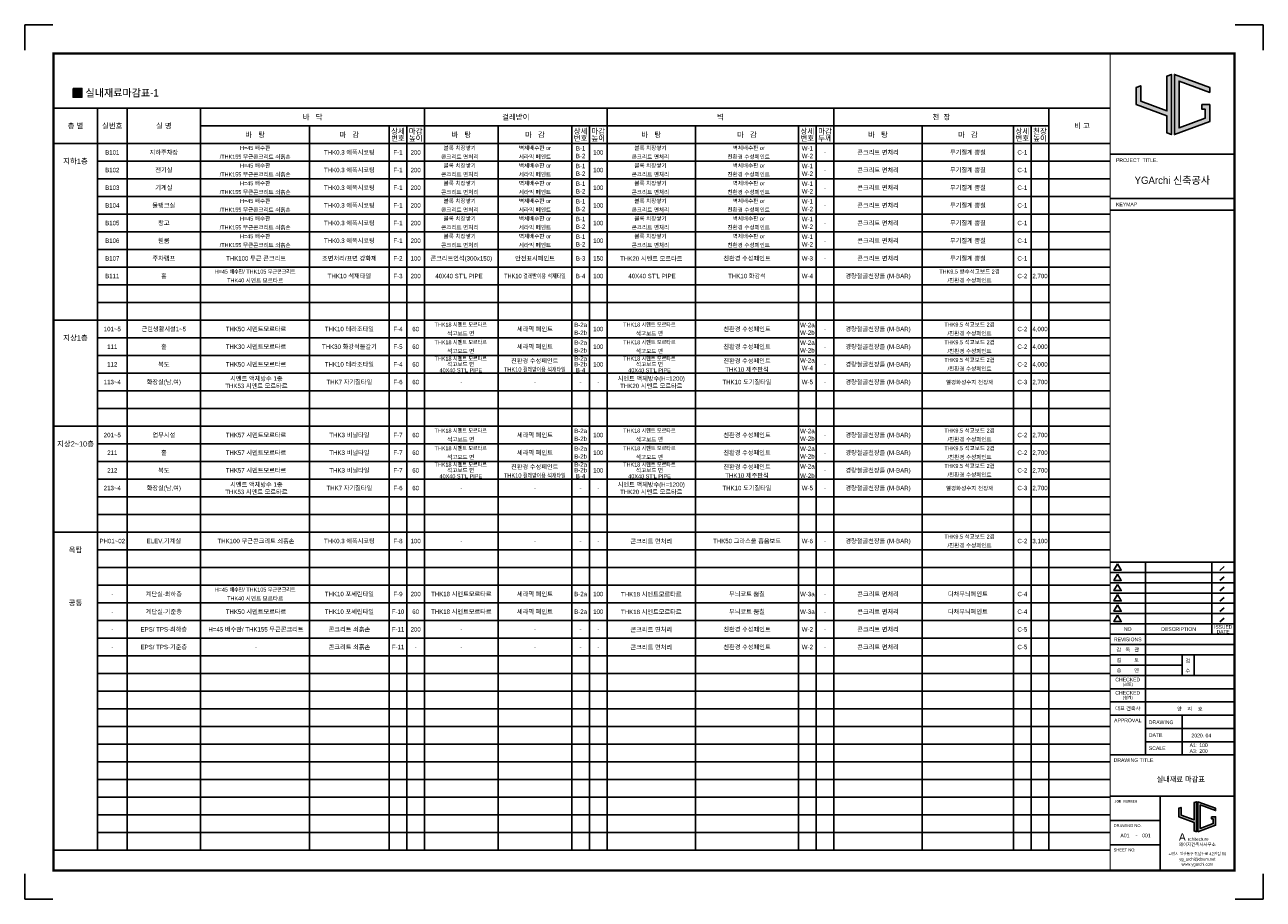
# Model space of a CAD drawing. Header units: millimetres. Extents: x 3445018 to 4174071, y -6064565 to -5122887.
# Tile 153 of 192: x 3669357 to 3753457, y -5190498 to -5131098. Entities that reach past the tile are written whole.
import ezdxf
from ezdxf.enums import TextEntityAlignment as Align

# ---------------------------------------------------------------- set-up
doc = ezdxf.new("R2010")
doc.units = ezdxf.units.MM
doc.header["$MEASUREMENT"] = 0
doc.layers.get('0').update_dxf_attribs({"linetype": 'CONTINUOUS'})
for name, color, linetype in [('0-TEX(타이틀)', 2, 'CONTINUOUS'), ('3', 3, 'CONTINUOUS'), ('A_GE_FORM', 7, 'CONTINUOUS'), ('A_GE_TEXT', 3, 'CONTINUOUS'), ('guide', 9, 'CONTINUOUS'), ('TE1', 3, 'CONTINUOUS'), ('TE2', 2, 'CONTINUOUS')]:
    doc.layers.add(name, color=color, linetype=linetype)
doc.styles.add('굴림', font='txt')
doc.styles.add('나눔고딕', font='txt')
doc.styles.add('돋움', font='txt')
doc.styles.add('스타일1', font='HYWULM.TTF')

# ---------------------------------------------------------------- blocks, each defined once
blk = doc.blocks.new('werwwerw')
at = {"true_color": 0xf50000}
h = blk.add_hatch(color=1, dxfattribs=at)
h.dxf.hatch_style = 1
h.paths.add_polyline_path([(1770.34, 1804.71), (1770.34, 1809.72), (1768.84, 1809.16), (1768.84, 1803.61), (1778.84, 1799.9), (1778.84, 1794.35), (1780.34, 1793.79), (1780.34, 1813.42), (1778.84, 1812.87), (1778.84, 1801.5)])
h.paths.add_polyline_path([(1782.84, 1811.27), (1792.84, 1807.56), (1792.84, 1809.16), (1781.34, 1813.42), (1781.34, 1793.79), (1792.84, 1798.05), (1792.84, 1803.61), (1790.24, 1803.61), (1790.24, 1802.11), (1791.34, 1802.11), (1791.34, 1799.09), (1782.84, 1795.95)])
at = {"color": 1, "true_color": 0xf50000}
for points in [[(1770.34, 1809.72), (1768.84, 1809.16), (1768.84, 1803.61), (1778.84, 1799.9), (1778.84, 1794.35), (1780.34, 1793.79), (1780.34, 1813.42), (1778.84, 1812.87), (1778.84, 1801.5), (1770.34, 1804.71), (1770.34, 1809.72), (1768.84, 1809.16)], [(1790.24, 1803.61), (1792.84, 1803.61), (1792.84, 1798.05), (1781.34, 1793.79), (1781.34, 1813.42), (1792.84, 1809.16), (1792.84, 1807.56), (1782.84, 1811.27), (1782.84, 1795.95), (1791.34, 1799.09), (1791.34, 1802.11), (1790.24, 1802.11), (1790.24, 1802.11), (1790.24, 1803.61)]]:
    blk.add_lwpolyline(points, dxfattribs=at)
at = {"color": 1, "true_color": 0xf50000, "insert": (1768.9, 1792.85), "char_height": 5, "attachment_point": 1}
blk.add_mtext_dynamic_manual_height_columns('{\\fBroadway|b0|i0|c0|p82;A}', width=3.0726, gutter_width=12.5, heights=[0], dxfattribs=at)
at = {"insert": (1774.73, 1789.95), "char_height": 2.1, "attachment_point": 1}
blk.add_mtext_dynamic_manual_height_columns('{\\fBroadway|b0|i0|c0|p82;rchitecture}', width=17.5999, gutter_width=12.5, heights=[0], dxfattribs=at)
blk = doc.blocks.new('sheet _서영')
at = {"true_color": 0xf50000}
h = blk.add_hatch(color=1, dxfattribs=at)
h.dxf.hatch_style = 1
h.paths.add_polyline_path([(-361932.13, -1058516.3), (-361932.13, -1058505.89), (-361935.25, -1058507.04), (-361935.25, -1058518.6), (-361914.45, -1058526.3), (-361914.45, -1058537.86), (-361911.33, -1058539.01), (-361911.33, -1058498.18), (-361914.45, -1058499.34), (-361914.45, -1058522.97)])
h.paths.add_polyline_path([(-361906.13, -1058502.67), (-361885.33, -1058510.37), (-361885.33, -1058507.04), (-361909.25, -1058498.18), (-361909.25, -1058539.01), (-361885.33, -1058530.15), (-361885.33, -1058518.6), (-361890.73, -1058518.6), (-361890.73, -1058521.72), (-361888.45, -1058521.72), (-361888.45, -1058527.98), (-361906.13, -1058534.53)])
at = {"color": 1, "true_color": 0xf50000}
for points in [[(-361932.13, -1058505.89), (-361935.25, -1058507.04), (-361935.25, -1058518.6), (-361914.45, -1058526.3), (-361914.45, -1058537.86), (-361911.33, -1058539.01), (-361911.33, -1058498.18), (-361914.45, -1058499.34), (-361914.45, -1058522.97), (-361932.13, -1058516.3), (-361932.13, -1058505.89), (-361935.25, -1058507.04)], [(-361890.73, -1058518.6), (-361885.33, -1058518.6), (-361885.33, -1058530.15), (-361909.25, -1058539.01), (-361909.25, -1058498.18), (-361885.33, -1058507.04), (-361885.33, -1058510.37), (-361906.13, -1058502.67), (-361906.13, -1058534.53), (-361888.45, -1058527.98), (-361888.45, -1058521.72), (-361890.73, -1058521.72), (-361890.73, -1058521.72), (-361890.73, -1058518.6)]]:
    blk.add_lwpolyline(points, dxfattribs=at)
at = {"layer": 'A_GE_FORM'}
for p, q in [((-362689.99, -1058464.44), (-362689.99, -1058481.68)), ((-362689.99, -1058464.44), (-362689.99, -1058481.68)), ((-362689.99, -1058464.44), (-362670.99, -1058464.44)), ((-361848.99, -1058464.44), (-361867.99, -1058464.44)), ((-361848.99, -1058464.44), (-361848.99, -1058481.68)), ((-362689.99, -1059041.18), (-362689.99, -1059058.43)), ((-362689.99, -1059041.18), (-362689.99, -1059058.43)), ((-361848.99, -1059041.18), (-361848.99, -1059058.43)), ((-362689.99, -1059058.43), (-362670.99, -1059058.43)), ((-361848.99, -1059058.43), (-361867.99, -1059058.43))]:
    blk.add_line(p, q, dxfattribs=at)
at = {"layer": 'A_GE_FORM', "color": 161}
for p, q in [((-361952.99, -1058552.43), (-361868.99, -1058552.43)), ((-361952.99, -1058582.43), (-361868.99, -1058582.43)), ((-361952.99, -1058590.43), (-361868.99, -1058590.43)), ((-361952.99, -1058829.43), (-361868.89, -1058829.43)), ((-361928.99, -1058960.43), (-361928.99, -1058829.43)), ((-361883.91, -1058878.43), (-361883.91, -1058829.43)), ((-361875.5, -1058832.51), (-361878.46, -1058835.03)), ((-361952.99, -1058836.43), (-361868.89, -1058836.43)), ((-361952.99, -1058843.43), (-361868.89, -1058843.43)), ((-361875.5, -1058839.51), (-361878.46, -1058842.03)), ((-361952.99, -1058850.43), (-361868.89, -1058850.43)), ((-361875.5, -1058846.51), (-361878.46, -1058849.03)), ((-361952.99, -1058857.43), (-361868.89, -1058857.43)), ((-361875.5, -1058853.51), (-361878.46, -1058856.03)), ((-361875.5, -1058860.51), (-361878.46, -1058863.03)), ((-361952.99, -1058864.43), (-361868.89, -1058864.43)), ((-361875.5, -1058867.51), (-361878.46, -1058870.03)), ((-361952.99, -1058871.43), (-361868.89, -1058871.43)), ((-361952.99, -1058878.43), (-361868.49, -1058878.43)), ((-361952.99, -1058885.43), (-361868.49, -1058885.43)), ((-361952.99, -1058892.43), (-361868.49, -1058892.43)), ((-361903.99, -1058906.43), (-361903.99, -1058892.43)), ((-361895.99, -1058906.43), (-361895.99, -1058892.43)), ((-361952.99, -1058899.43), (-361903.99, -1058899.43)), ((-361952.99, -1058906.43), (-361868.49, -1058906.43)), ((-361952.99, -1058915.43), (-361868.49, -1058915.43)), ((-361952.99, -1058924.43), (-361868.49, -1058924.43)), ((-361952.99, -1058933.43), (-361868.49, -1058933.43)), ((-361903.99, -1058960.43), (-361903.99, -1058933.43)), ((-361928.99, -1058942.43), (-361868.49, -1058942.43)), ((-361928.99, -1058951.43), (-361868.49, -1058951.43)), ((-361952.99, -1058960.43), (-361868.49, -1058960.43)), ((-361952.99, -1058988.43), (-361868.49, -1058988.43)), ((-361918.99, -1059038.93), (-361918.99, -1058988.43)), ((-361952.99, -1059004.93), (-361918.99, -1059004.93)), ((-361952.99, -1059021.43), (-361918.99, -1059021.43))]:
    blk.add_line(p, q, dxfattribs=at)
at = {"layer": 'A_GE_FORM', "const_width": 1.5}
blk.add_lwpolyline([(-361868.49, -1059038.93), (-362670.49, -1059038.93), (-362670.49, -1058483.93), (-361868.49, -1058483.93)], close=True, dxfattribs=at)
at = {"layer": 'A_GE_FORM', "const_width": 0.6}
blk.add_lwpolyline([(-361952.99, -1059038.93), (-361952.99, -1058483.93)], dxfattribs=at)
at = {"layer": 'A_GE_FORM', "color": 7}
for points in [[(-361947.88, -1058830.55), (-361950.34, -1058834.82), (-361945.41, -1058834.82)], [(-361947.88, -1058837.55), (-361950.34, -1058841.82), (-361945.41, -1058841.82)], [(-361947.88, -1058844.55), (-361950.34, -1058848.82), (-361945.41, -1058848.82)], [(-361947.88, -1058851.55), (-361950.34, -1058855.82), (-361945.41, -1058855.82)], [(-361947.88, -1058858.55), (-361950.34, -1058862.82), (-361945.41, -1058862.82)], [(-361947.88, -1058865.55), (-361950.34, -1058869.82), (-361945.41, -1058869.82)]]:
    blk.add_lwpolyline(points, close=True, dxfattribs=at)
at = {"xscale": 1.04, "yscale": 1.04, "zscale": 1.04}
blk.add_blockref('werwwerw', (-363745.9, -1060878.12), dxfattribs=at)
at = {"insert": (-361906.28, -1059020.17), "char_height": 2.16, "attachment_point": 1, "line_spacing_factor": 0.9, "style": '스타일1'}
blk.add_mtext_dynamic_manual_height_columns('{\\f이사만루체 Medium|b0|i0|c129|p2;와이지건축사사무소}', width=30.417, gutter_width=10, heights=[0], dxfattribs=at)
at = {"layer": 'A_GE_TEXT'}
for s, height, style, p in [('PROJECT  TITLE.', 2.5, '돋움', (-361948.99, -1058556.43)), ('KEYMAP', 2.5, '돋움', (-361948.99, -1058586.43)), ('DRAWING', 2.5, '돋움', (-361926.65, -1058938.25)), ('DATE', 2.5, '돋움', (-361926.65, -1058946.92)), ('A1:', 2.5, '돋움', (-361898.99, -1058953.83)), ('SCALE', 2.5, '돋움', (-361926.65, -1058955.83)), ('A3:', 2.5, '돋움', (-361898.99, -1058957.83)), ('DRAWING TITLE', 2.5, '돋움', (-361950.58, -1058963.93)), ('JOB NUMBER', 2, '나눔고딕', (-361950.2, -1058991.93)), ('DRAWING NO.', 2, '돋움', (-361950.59, -1059008.43)), ('SHEET NO.', 2, '돋움', (-361950.59, -1059024.93))]:
    blk.add_text(s, height=height, dxfattribs=dict(at, style=style)).set_placement(p, align=Align.MIDDLE_LEFT)
for s, height, style, p in [('YGArchi 신축공사', 5, '굴림', (-361910.74, -1058570.06)), ('NO', 2.5, '돋움', (-361940.99, -1058874.93)), ('DESCRIPTION', 2.5, '돋움', (-361906.45, -1058874.93)), ('ISSUED', 2.4, '돋움', (-361876.2, -1058873.45)), ('DATE', 2.4, '돋움', (-361876.2, -1058876.65)), ('REVISIONS', 2.5, '돋움', (-361940.99, -1058881.93)), ('감   독   관', 2.5, '돋움', (-361940.99, -1058888.93)), ('검         토', 2.5, '돋움', (-361940.99, -1058895.93)), ('승         인', 2.5, '돋움', (-361940.99, -1058902.93)), ('CHECKED', 2.5, '돋움', (-361940.99, -1058909.21)), ('(검토)', 2, '돋움', (-361940.99, -1058912.39)), ('CHECKED', 2.5, '돋움', (-361940.99, -1058918.21)), ('대표 건축사', 2.5, '돋움', (-361940.99, -1058928.78)), ('(설계)', 2, '돋움', (-361940.99, -1058921.39)), ('APPROVAL', 2.5, '돋움', (-361940.99, -1058936.93)), ('-', 2.5, '나눔고딕', (-361934.99, -1059014.93))]:
    blk.add_text(s, height=height, dxfattribs=dict(at, style=style)).set_placement(p, align=Align.MIDDLE_CENTER)
at = {"layer": 'A_GE_TEXT', "style": '돋움'}
for s, p in [('수', (-361901.77, -1058904.47)), ('검', (-361901.77, -1058897.75))]:
    blk.add_text(s, height=2.5, dxfattribs=at).set_placement(p)
at = {"layer": 'A_GE_TEXT', "style": '돋움', "width": 0.9}
for s, p in [('고양시 일산동구 정발산로 42번길 60', (-361893.74, -1059027.54)), ('yg_archi@daum.net', (-361893.74, -1059031.18)), ('www.ygarchi.com', (-361893.74, -1059034.62))]:
    blk.add_text(s, height=2, dxfattribs=at).set_placement(p, align=Align.MIDDLE_CENTER)

msp = doc.modelspace()

# ---------------------------------------------------------------- hatches: boundary and pattern name
msp.add_hatch(color=256).paths.add_polyline_path([(3672639.698, -5135421.831), (3673239.698, -5135421.831), (3673239.698, -5136021.831), (3672639.698, -5136021.831)])

# ---------------------------------------------------------------- linework, layer by layer
msp.add_lwpolyline([(3672639.698, -5135421.831), (3673239.698, -5135421.831), (3673239.698, -5136021.831), (3672639.698, -5136021.831)], close=True)
at = {"layer": 'guide'}
for p, q in [((3671306.698, -5136765.38), (3743056.698, -5136765.38)), ((3674299.698, -5136765.38), (3674299.698, -5187165.38)), ((3676299.698, -5136765.38), (3676299.698, -5187165.38)), ((3681299.698, -5136765.38), (3681299.698, -5187165.38)), ((3696499.698, -5136765.38), (3696499.698, -5187165.38)), ((3708899.698, -5136765.38), (3708899.698, -5187165.38)), ((3724299.698, -5136765.38), (3724299.698, -5187165.38)), ((3738899.698, -5136765.38), (3738899.698, -5187165.38)), ((3681299.698, -5137965.38), (3738899.698, -5137965.38)), ((3688699.698, -5137965.38), (3688699.698, -5187165.38)), ((3694099.698, -5137965.38), (3694099.698, -5187165.38)), ((3695299.698, -5137965.38), (3695299.698, -5187165.38)), ((3701499.698, -5137965.38), (3701499.698, -5187165.38)), ((3706499.698, -5137965.38), (3706499.698, -5187165.38)), ((3707699.698, -5137965.38), (3707699.698, -5187165.38)), ((3714899.698, -5137965.38), (3714899.698, -5187165.38)), ((3721899.698, -5137965.38), (3721899.698, -5187165.38)), ((3723099.698, -5137965.38), (3723099.698, -5187165.38)), ((3730299.698, -5137965.38), (3730299.698, -5187165.38)), ((3736499.698, -5137965.38), (3736499.698, -5187165.38)), ((3737699.698, -5137965.38), (3737699.698, -5187165.38)), ((3671306.698, -5139165.38), (3743056.698, -5139165.38)), ((3674299.698, -5140365.38), (3743056.698, -5140365.38)), ((3674299.698, -5141565.38), (3743056.698, -5141565.38)), ((3674299.698, -5142765.38), (3743056.698, -5142765.38)), ((3674299.698, -5143965.38), (3743056.698, -5143965.38)), ((3674299.698, -5145165.38), (3743056.698, -5145165.38)), ((3674299.698, -5146365.38), (3743056.698, -5146365.38)), ((3674299.698, -5147565.38), (3743056.698, -5147565.38)), ((3674299.698, -5148765.38), (3743056.698, -5148765.38)), ((3674299.698, -5149965.38), (3743056.698, -5149965.38)), ((3671306.698, -5151165.38), (3743056.698, -5151165.38)), ((3674299.698, -5152365.38), (3743056.698, -5152365.38)), ((3674299.698, -5153565.38), (3743056.698, -5153565.38)), ((3674299.698, -5154765.38), (3743056.698, -5154765.38)), ((3674299.698, -5155965.38), (3743056.698, -5155965.38)), ((3674299.698, -5157165.38), (3743056.698, -5157165.38)), ((3671306.698, -5158365.38), (3743056.698, -5158365.38)), ((3674299.698, -5159565.38), (3743056.698, -5159565.38)), ((3674299.698, -5159565.38), (3743056.698, -5159565.38)), ((3674299.698, -5160765.38), (3743056.698, -5160765.38)), ((3674299.698, -5161965.38), (3743056.698, -5161965.38)), ((3674299.698, -5163165.38), (3743056.698, -5163165.38)), ((3674299.698, -5164365.38), (3743056.698, -5164365.38)), ((3671306.698, -5165565.38), (3743056.698, -5165565.38)), ((3674299.698, -5166765.38), (3743056.698, -5166765.38)), ((3674299.698, -5167965.38), (3743056.698, -5167965.38)), ((3674299.698, -5169165.38), (3743056.698, -5169165.38)), ((3674299.698, -5170365.38), (3743056.698, -5170365.38)), ((3674299.698, -5171565.38), (3743056.698, -5171565.38)), ((3674299.698, -5172765.38), (3743056.698, -5172765.38)), ((3674299.698, -5173965.38), (3743056.698, -5173965.38)), ((3674299.698, -5175165.38), (3743056.698, -5175165.38)), ((3674299.698, -5176365.38), (3743056.698, -5176365.38)), ((3674299.698, -5177565.38), (3743056.698, -5177565.38)), ((3674299.698, -5178765.38), (3743056.698, -5178765.38)), ((3674299.698, -5179965.38), (3743056.698, -5179965.38)), ((3674299.698, -5181165.38), (3743056.698, -5181165.38)), ((3674299.698, -5182365.38), (3743056.698, -5182365.38)), ((3674299.698, -5183565.38), (3743056.698, -5183565.38)), ((3674299.698, -5184765.38), (3743056.698, -5184765.38)), ((3674299.698, -5185965.38), (3743056.698, -5185965.38)), ((3671306.698, -5187165.38), (3743056.698, -5187165.38))]:
    msp.add_line(p, q, dxfattribs=at)

# ---------------------------------------------------------------- block references
at = {"layer": '3', "xscale": 100, "yscale": 100, "zscale": 100}
msp.add_blockref('sheet _서영', (39938355.698, 100715345.12), dxfattribs=at)

# ---------------------------------------------------------------- texts
at = {"style": '돋움'}
msp.add_text('지상2~10층', height=360, dxfattribs=at).set_placement((3672803.198, -5159565.38), align=Align.MIDDLE_CENTER)
at = {"layer": '0-TEX(타이틀)', "style": '굴림'}
for s, height, p in [('양    지    호', 250, (3749336.135, -5177566.382)), ('2020. 04', 248.6667, (3749922.163, -5179373.547)), ('200', 248.6667, (3749688.163, -5180430.961)), ('100', 248.6667, (3749688.163, -5180036.764)), ('실내재료 마감표', 350, (3749496.978, -5182345.869)), ('A01', 250, (3744371.687, -5186165.351)), ('001', 250, (3745809.502, -5186165.351))]:
    msp.add_text(s, height=height, dxfattribs=at).set_placement(p, align=Align.MIDDLE_RIGHT)
at = {"layer": 'TE1', "style": '돋움'}
msp.add_text('실내재료마감표-1', height=500, dxfattribs=at).set_placement((3673482.174, -5135721.831), align=Align.MIDDLE_LEFT)
at = {"layer": 'TE2', "style": '돋움'}
for s, height, p in [('바   닥', 360, (3688899.698, -5137365.38)), ('걸레받이', 360, (3702699.698, -5137365.38)), ('벽', 360, (3716599.698, -5137365.38)), ('천  장', 360, (3731599.698, -5137365.38)), ('층 별', 360, (3672803.198, -5137965.38)), ('실번호', 360, (3675299.698, -5137965.38)), ('실 명', 360, (3678799.698, -5137965.38)), ('바   탕', 360, (3684999.698, -5138565.38)), ('마   감', 360, (3691399.698, -5138565.38)), ('상세', 360, (3694699.698, -5138333.25)), ('마감', 360, (3695899.698, -5138333.25)), ('바   탕', 360, (3698999.698, -5138565.38)), ('마   감', 360, (3703999.698, -5138565.38)), ('상세', 360, (3707099.698, -5138333.25)), ('마감', 360, (3708299.698, -5138333.25)), ('바   탕', 360, (3711899.698, -5138565.38)), ('마   감', 360, (3718399.698, -5138565.38)), ('상세', 360, (3722499.698, -5138333.25)), ('마감', 360, (3723699.698, -5138333.25)), ('바   탕', 360, (3727299.698, -5138565.38)), ('마   감', 360, (3733399.698, -5138565.38)), ('상세', 360, (3737099.698, -5138333.25)), ('천장', 360, (3738299.698, -5138333.25)), ('비 고', 360, (3741153.198, -5137965.38)), ('H=45 배수판', 270, (3684999.698, -5139465.38)), ('번호', 360, (3694699.698, -5138812.065)), ('높이', 360, (3695899.698, -5138812.065)), ('블록 치장쌓기', 270, (3698894.699, -5139465.38)), ('벽체배수판 or', 270, (3703999.698, -5139465.38)), ('번호', 360, (3707099.698, -5138812.065)), ('B-1', 300, (3707099.698, -5139489.931)), ('높이', 360, (3708299.698, -5138812.065)), ('블록 치장쌓기', 270, (3711843.197, -5139465.38)), ('벽체배수판 or', 270, (3718515.225, -5139465.38)), ('번호', 360, (3722499.698, -5138812.065)), ('W-1', 300, (3722499.698, -5139489.931)), ('두께', 360, (3723699.698, -5138812.065)), ('번호', 360, (3737099.698, -5138812.065)), ('높이', 360, (3738299.698, -5138812.065)), ('지하1층', 360, (3672803.198, -5140365.38)), ('B101', 300, (3675299.698, -5139765.38)), ('지하주차장', 300, (3678799.698, -5139765.38)), ('/THK155 무근콘크리트 쇠흙손', 270, (3684999.698, -5140065.38)), ('THK0.3 에폭시코팅', 300, (3691399.698, -5139765.38)), ('F-1', 300, (3694699.698, -5139765.38)), ('200', 300, (3695899.698, -5139765.38)), ('콘크리트 면처리', 270, (3698894.699, -5140065.38)), ('세라믹 페인트', 270, (3703999.698, -5140065.38)), ('B-2', 300, (3707099.698, -5140011.846)), ('100', 300, (3708299.698, -5139765.38)), ('콘크리트 면처리', 270, (3711843.197, -5140065.38)), ('친환경 수성페인트', 270, (3718515.225, -5140065.38)), ('W-2', 300, (3722499.698, -5140011.846)), ('-', 300, (3723699.698, -5139765.38)), ('콘크리트 면처리', 300, (3727299.698, -5139765.38)), ('무기질계 뿜칠', 300, (3733399.698, -5139765.38)), ('C-1', 300, (3737099.698, -5139765.38)), ('B102', 300, (3675299.698, -5140965.38)), ('전기실', 300, (3678799.698, -5140965.38)), ('H=45 배수판', 270, (3684999.698, -5140665.38)), ('THK0.3 에폭시코팅', 300, (3691399.698, -5140965.38)), ('F-1', 300, (3694699.698, -5140965.38)), ('200', 300, (3695899.698, -5140965.38)), ('블록 치장쌓기', 270, (3698894.699, -5140665.38)), ('벽체배수판 or', 270, (3703999.698, -5140665.38)), ('B-1', 300, (3707099.698, -5140689.931)), ('100', 300, (3708299.698, -5140965.38)), ('블록 치장쌓기', 270, (3711843.197, -5140665.38)), ('벽체배수판 or', 270, (3718515.225, -5140665.38)), ('W-1', 300, (3722499.698, -5140689.931)), ('-', 300, (3723699.698, -5140965.38)), ('콘크리트 면처리', 300, (3727299.698, -5140965.38)), ('무기질계 뿜칠', 300, (3733399.698, -5140965.38)), ('C-1', 300, (3737099.698, -5140965.38)), ('/THK155 무근콘크리트 쇠흙손', 270, (3684999.698, -5141265.38)), ('H=45 배수판', 270, (3684999.698, -5141865.38)), ('콘크리트 면처리', 270, (3698894.699, -5141265.38)), ('블록 치장쌓기', 270, (3698894.699, -5141865.38)), ('세라믹 페인트', 270, (3703999.698, -5141265.38)), ('벽체배수판 or', 270, (3703999.698, -5141865.38)), ('B-2', 300, (3707099.698, -5141211.846)), ('B-1', 300, (3707099.698, -5141889.931)), ('콘크리트 면처리', 270, (3711843.197, -5141265.38)), ('블록 치장쌓기', 270, (3711843.197, -5141865.38)), ('친환경 수성페인트', 270, (3718515.225, -5141265.38)), ('벽체배수판 or', 270, (3718515.225, -5141865.38)), ('W-2', 300, (3722499.698, -5141211.846)), ('W-1', 300, (3722499.698, -5141889.931)), ('B103', 300, (3675299.698, -5142165.38)), ('기계실', 300, (3678799.698, -5142165.38)), ('/THK155 무근콘크리트 쇠흙손', 270, (3684999.698, -5142465.38)), ('THK0.3 에폭시코팅', 300, (3691399.698, -5142165.38)), ('F-1', 300, (3694699.698, -5142165.38)), ('200', 300, (3695899.698, -5142165.38)), ('콘크리트 면처리', 270, (3698894.699, -5142465.38)), ('세라믹 페인트', 270, (3703999.698, -5142465.38)), ('B-2', 300, (3707099.698, -5142411.846)), ('100', 300, (3708299.698, -5142165.38)), ('콘크리트 면처리', 270, (3711843.197, -5142465.38)), ('친환경 수성페인트', 270, (3718515.225, -5142465.38)), ('W-2', 300, (3722499.698, -5142411.846)), ('-', 300, (3723699.698, -5142165.38)), ('콘크리트 면처리', 300, (3727299.698, -5142165.38)), ('무기질계 뿜칠', 300, (3733399.698, -5142165.38)), ('C-1', 300, (3737099.698, -5142165.38)), ('B104', 300, (3675299.698, -5143365.38)), ('물탱크실', 300, (3678799.698, -5143365.38)), ('/THK155 무근콘크리트 쇠흙손', 270, (3684999.698, -5143665.38)), ('H=45 배수판', 270, (3684999.698, -5143065.38)), ('THK0.3 에폭시코팅', 300, (3691399.698, -5143365.38)), ('F-1', 300, (3694699.698, -5143365.38)), ('200', 300, (3695899.698, -5143365.38)), ('콘크리트 면처리', 270, (3698894.699, -5143665.38)), ('블록 치장쌓기', 270, (3698894.699, -5143065.38)), ('세라믹 페인트', 270, (3703999.698, -5143665.38)), ('벽체배수판 or', 270, (3703999.698, -5143065.38)), ('B-1', 300, (3707099.698, -5143089.931)), ('B-2', 300, (3707099.698, -5143611.846)), ('100', 300, (3708299.698, -5143365.38)), ('콘크리트 면처리', 270, (3711843.197, -5143665.38)), ('블록 치장쌓기', 270, (3711843.197, -5143065.38)), ('친환경 수성페인트', 270, (3718515.225, -5143665.38)), ('벽체배수판 or', 270, (3718515.225, -5143065.38)), ('W-1', 300, (3722499.698, -5143089.931)), ('W-2', 300, (3722499.698, -5143611.846)), ('-', 300, (3723699.698, -5143365.38)), ('콘크리트 면처리', 300, (3727299.698, -5143365.38)), ('무기질계 뿜칠', 300, (3733399.698, -5143365.38)), ('C-1', 300, (3737099.698, -5143365.38)), ('창고', 300, (3678799.698, -5144565.38)), ('H=45 배수판', 270, (3684999.698, -5144265.38)), ('THK0.3 에폭시코팅', 300, (3691399.698, -5144565.38)), ('블록 치장쌓기', 270, (3698894.699, -5144265.38)), ('벽체배수판 or', 270, (3703999.698, -5144265.38)), ('B-1', 300, (3707099.698, -5144289.931)), ('블록 치장쌓기', 270, (3711843.197, -5144265.38)), ('벽체배수판 or', 270, (3718515.225, -5144265.38)), ('W-1', 300, (3722499.698, -5144289.931)), ('콘크리트 면처리', 300, (3727299.698, -5144565.38)), ('무기질계 뿜칠', 300, (3733399.698, -5144565.38)), ('B105', 300, (3675299.698, -5144565.38)), ('/THK155 무근콘크리트 쇠흙손', 270, (3684999.698, -5144865.38)), ('F-1', 300, (3694699.698, -5144565.38)), ('200', 300, (3695899.698, -5144565.38)), ('콘크리트 면처리', 270, (3698894.699, -5144865.38)), ('세라믹 페인트', 270, (3703999.698, -5144865.38)), ('B-2', 300, (3707099.698, -5144811.846)), ('100', 300, (3708299.698, -5144565.38)), ('콘크리트 면처리', 270, (3711843.197, -5144865.38)), ('친환경 수성페인트', 270, (3718515.225, -5144865.38)), ('W-2', 300, (3722499.698, -5144811.846)), ('-', 300, (3723699.698, -5144565.38)), ('C-1', 300, (3737099.698, -5144565.38)), ('B106', 300, (3675299.698, -5145765.38)), ('휀룸', 300, (3678799.698, -5145765.38)), ('/THK155 무근콘크리트 쇠흙손', 270, (3684999.698, -5146065.38)), ('H=45 배수판', 270, (3684999.698, -5145465.38)), ('THK0.3 에폭시코팅', 300, (3691399.698, -5145765.38)), ('F-1', 300, (3694699.698, -5145765.38)), ('200', 300, (3695899.698, -5145765.38)), ('콘크리트 면처리', 270, (3698894.699, -5146065.38)), ('블록 치장쌓기', 270, (3698894.699, -5145465.38)), ('세라믹 페인트', 270, (3703999.698, -5146065.38)), ('벽체배수판 or', 270, (3703999.698, -5145465.38)), ('B-1', 300, (3707099.698, -5145489.931)), ('B-2', 300, (3707099.698, -5146011.846)), ('100', 300, (3708299.698, -5145765.38)), ('콘크리트 면처리', 270, (3711843.197, -5146065.38)), ('블록 치장쌓기', 270, (3711843.197, -5145465.38)), ('친환경 수성페인트', 270, (3718515.225, -5146065.38)), ('벽체배수판 or', 270, (3718515.225, -5145465.38)), ('W-1', 300, (3722499.698, -5145489.931)), ('W-2', 300, (3722499.698, -5146011.846)), ('-', 300, (3723699.698, -5145765.38)), ('콘크리트 면처리', 300, (3727299.698, -5145765.38)), ('무기질계 뿜칠', 300, (3733399.698, -5145765.38)), ('C-1', 300, (3737099.698, -5145765.38)), ('B107', 300, (3675299.698, -5146965.38)), ('주차램프', 300, (3678799.698, -5146965.38)), ('THK100 무근 콘크리트', 300, (3685058.028, -5146965.38)), ('조면처리/표면 강화제', 300, (3691399.698, -5146965.38)), ('F-2', 300, (3694699.698, -5146965.38)), ('100', 300, (3695899.698, -5146965.38)), ('콘크리트연석(300x150)', 300, (3698999.698, -5146965.38)), ('안전표시페인트', 300, (3703999.698, -5146965.38)), ('B-3', 300, (3707099.698, -5146965.38)), ('150', 300, (3708299.698, -5146965.38)), ('THK20 시멘트 모르타르', 300, (3711899.698, -5146980.38)), ('친환경 수성페인트', 300, (3718399.698, -5146965.38)), ('W-3', 300, (3722499.698, -5146965.38)), ('콘크리트 면처리', 300, (3727299.698, -5146965.38)), ('무기질계 뿜칠', 300, (3733399.698, -5146965.38)), ('C-1', 300, (3737099.698, -5146965.38)), ('-', 300, (3723699.698, -5146965.38)), ('THK9.5 방수석고보드 2겹', 270, (3733515.225, -5147865.38)), ('B111', 300, (3675299.698, -5148165.38)), ('홀', 300, (3678799.698, -5148165.38)), ('THK40 시멘트 모르타르', 270, (3684999.698, -5148465.38)), ('THK10 석재타일', 300, (3691399.698, -5148165.38)), ('F-3', 300, (3694699.698, -5148165.38)), ('200', 300, (3695899.698, -5148165.38)), ("40X40 ST'L PIPE", 300, (3698844.008, -5148165.38)), ('B-4', 300, (3707099.698, -5148165.38)), ('100', 300, (3708299.698, -5148165.38)), ("40X40 ST'L PIPE", 300, (3711949.292, -5148165.38)), ('THK10 화강석', 300, (3718399.698, -5148165.38)), ('W-4', 300, (3722499.698, -5148165.38)), ('경량철골천장틀 (M-BAR)', 300, (3727299.698, -5148165.38)), ('/친환경 수성페인트', 270, (3733515.225, -5148465.38)), ('C-2', 300, (3737099.698, -5148165.38)), ('2,700', 300, (3738299.698, -5148165.38)), ('101~5', 300, (3675299.698, -5151765.38)), ('근린생활시설1~5', 300, (3678799.698, -5151765.38)), ('THK50 시멘트모르타르', 300, (3685058.028, -5151765.38)), ('THK10 테라조타일', 300, (3691399.698, -5151765.38)), ('F-4', 300, (3694699.698, -5151765.38)), ('60', 300, (3695899.698, -5151765.38)), ('석고보드 면', 270, (3698957.876, -5152065.38)), ('세라믹 페인트', 300, (3703999.698, -5151765.38)), ('B-2b', 300, (3707099.698, -5152020.902)), ('B-2a', 300, (3707099.698, -5151481.456)), ('100', 300, (3708299.698, -5151765.38)), ('석고보드 면', 270, (3711772.213, -5152065.38)), ('친환경 수성페인트', 300, (3718399.698, -5151765.38)), ('W-2b', 300, (3722499.698, -5152011.846)), ('W-2a', 300, (3722499.698, -5151489.931)), ('-', 300, (3723699.698, -5151765.38)), ('경량철골천장틀 (M-BAR)', 300, (3727299.698, -5151765.38)), ('THK9.5 석고보드 2겹', 270, (3733515.225, -5151465.38)), ('/친환경 수성페인트', 270, (3733515.225, -5152065.38)), ('C-2', 300, (3737099.698, -5151765.38)), ('4,000', 300, (3738299.698, -5151765.38)), ('지상1층', 360, (3672803.198, -5152365.38)), ('홀', 300, (3678799.698, -5152965.38)), ('THK30 시멘트모르타르', 300, (3685058.028, -5152965.38)), ('THK30 화강석물갈기', 300, (3691399.698, -5152965.38)), ('세라믹 페인트', 300, (3703999.698, -5152965.38)), ('B-2a', 300, (3707099.698, -5152681.456)), ('친환경 수성페인트', 300, (3718399.698, -5152965.38)), ('W-2a', 300, (3722499.698, -5152689.931)), ('경량철골천장틀 (M-BAR)', 300, (3727299.698, -5152965.38)), ('THK9.5 석고보드 2겹', 270, (3733515.225, -5152665.38)), ('111', 300, (3675299.698, -5152965.38)), ('F-5', 300, (3694699.698, -5152965.38)), ('60', 300, (3695899.698, -5152965.38)), ('석고보드 면', 270, (3698957.876, -5153265.38)), ('B-2b', 300, (3707099.698, -5153220.902)), ('B-2a', 300, (3707099.698, -5153770.125)), ('100', 300, (3708299.698, -5152965.38)), ('석고보드 면', 270, (3711772.213, -5153265.38)), ('W-2b', 300, (3722499.698, -5153211.846)), ('-', 300, (3723699.698, -5152965.38)), ('/친환경 수성페인트', 270, (3733515.225, -5153265.38)), ('C-2', 300, (3737099.698, -5152965.38)), ('4,000', 300, (3738299.698, -5152965.38)), ('112', 300, (3675299.698, -5154165.38)), ('복도', 300, (3678799.698, -5154165.38)), ('THK50 시멘트모르타르', 300, (3685058.028, -5154165.38)), ('THK10 테라조타일', 300, (3691399.698, -5154165.38)), ('F-4', 300, (3694699.698, -5154165.38)), ('60', 300, (3695899.698, -5154165.38)), ("40X40 ST'L PIPE", 270, (3698967.227, -5154568.307)), ('석고보드 면', 270, (3698967.227, -5154161.002)), ('친환경 수성페인트', 300, (3703986.409, -5153921.595)), ('B-2b', 300, (3707099.698, -5154154.184)), ('B-4', 300, (3707099.698, -5154553.1)), ('100', 300, (3708299.698, -5154165.38)), ("40X40 ST'L PIPE", 270, (3711781.564, -5154568.307)), ('석고보드 면', 270, (3711781.564, -5154161.002)), ('친환경 수성페인트', 300, (3718399.698, -5153921.595)), ('THK10 제주판석', 300, (3718399.698, -5154511.735)), ('W-2a', 300, (3722499.698, -5153889.931)), ('W-4', 300, (3722499.698, -5154411.846)), ('-', 300, (3723699.698, -5154165.38)), ('경량철골천장틀 (M-BAR)', 300, (3727299.698, -5154165.38)), ('THK9.5 석고보드 2겹', 270, (3733515.225, -5153865.38)), ('/친환경 수성페인트', 270, (3733515.225, -5154465.38)), ('C-2', 300, (3737099.698, -5154165.38)), ('4,000', 300, (3738299.698, -5154165.38)), ('113~4', 300, (3675299.698, -5155365.38)), ('화장실(남,여)', 300, (3678799.698, -5155365.38)), ('시멘트 액체방수 1종', 300, (3685084.311, -5155130.38)), ('THK7 자기질타일', 300, (3691399.698, -5155365.38)), ('F-6', 300, (3694699.698, -5155365.38)), ('60', 300, (3695899.698, -5155365.38)), ('시멘트 액체방수(H=1200)', 300, (3711899.698, -5155130.38)), ('THK10 도기질타일', 300, (3718399.698, -5155365.38)), ('W-5', 300, (3722499.698, -5155365.38)), ('경량철골천장틀 (M-BAR)', 300, (3727299.698, -5155365.38)), ('열경화성수지 천장재', 270, (3733515.225, -5155381.88)), ('C-3', 300, (3737099.698, -5155365.38)), ('2,700', 300, (3738299.698, -5155365.38)), ('THK53 시멘트 모르타르', 300, (3685084.311, -5155630.38)), ('-', 300, (3698999.698, -5155365.38)), ('-', 300, (3703999.698, -5155365.38)), ('-', 300, (3707099.698, -5155365.38)), ('-', 300, (3708299.698, -5155365.38)), ('THK20 시멘트 모르타르', 300, (3711899.698, -5155630.38)), ('-', 300, (3723699.698, -5155365.38)), ('B-2a', 300, (3707099.698, -5158681.456)), ('W-2a', 300, (3722499.698, -5158689.931)), ('THK9.5 석고보드 2겹', 270, (3733515.225, -5158665.38)), ('201~5', 300, (3675299.698, -5158965.38)), ('업무시설', 300, (3678799.698, -5158965.38)), ('THK57 시멘트모르타르', 300, (3685058.028, -5158965.38)), ('THK3 비닐타일', 300, (3691399.698, -5158965.38)), ('F-7', 300, (3694699.698, -5158965.38)), ('60', 300, (3695899.698, -5158965.38)), ('석고보드 면', 270, (3698957.876, -5159265.38)), ('세라믹 페인트', 300, (3703999.698, -5158965.38)), ('B-2b', 300, (3707099.698, -5159220.902)), ('100', 300, (3708299.698, -5158965.38)), ('석고보드 면', 270, (3711772.213, -5159265.38)), ('친환경 수성페인트', 300, (3718399.698, -5158965.38)), ('W-2b', 300, (3722499.698, -5159211.846)), ('-', 300, (3723699.698, -5158965.38)), ('경량철골천장틀 (M-BAR)', 300, (3727299.698, -5158965.38)), ('/친환경 수성페인트', 270, (3733515.225, -5159265.38)), ('C-2', 300, (3737099.698, -5158965.38)), ('2,700', 300, (3738299.698, -5158965.38)), ('211', 300, (3675299.698, -5160165.38)), ('홀', 300, (3678799.698, -5160165.38)), ('THK57 시멘트모르타르', 300, (3685058.028, -5160165.38)), ('THK3 비닐타일', 300, (3691399.698, -5160165.38)), ('F-7', 300, (3694699.698, -5160165.38)), ('60', 300, (3695899.698, -5160165.38)), ('석고보드 면', 270, (3698957.876, -5160465.38)), ('세라믹 페인트', 300, (3703999.698, -5160165.38)), ('B-2b', 300, (3707099.698, -5160420.902)), ('B-2a', 300, (3707099.698, -5159881.456)), ('100', 300, (3708299.698, -5160165.38)), ('석고보드 면', 270, (3711772.213, -5160465.38)), ('친환경 수성페인트', 300, (3718399.698, -5160165.38)), ('W-2b', 300, (3722499.698, -5160411.846)), ('W-2a', 300, (3722499.698, -5159889.931)), ('-', 300, (3723699.698, -5160165.38)), ('경량철골천장틀 (M-BAR)', 300, (3727299.698, -5160165.38)), ('THK9.5 석고보드 2겹', 270, (3733515.225, -5159865.38)), ('/친환경 수성페인트', 270, (3733515.225, -5160465.38)), ('C-2', 300, (3737099.698, -5160165.38)), ('2,700', 300, (3738299.698, -5160165.38)), ('212', 300, (3675299.698, -5161365.38)), ('복도', 300, (3678799.698, -5161365.38)), ('THK57 시멘트모르타르', 300, (3685058.028, -5161365.38)), ('THK3 비닐타일', 300, (3691399.698, -5161365.38)), ('F-7', 300, (3694699.698, -5161365.38)), ('60', 300, (3695899.698, -5161365.38)), ('석고보드 면', 270, (3698967.227, -5161361.002)), ('친환경 수성페인트', 300, (3703986.409, -5161121.595)), ('B-2b', 300, (3707099.698, -5161354.184)), ('B-2a', 300, (3707099.698, -5160970.125)), ('100', 300, (3708299.698, -5161365.38)), ('석고보드 면', 270, (3711781.564, -5161361.002)), ('친환경 수성페인트', 300, (3718399.698, -5161121.595)), ('W-2a', 300, (3722499.698, -5161089.931)), ('경량철골천장틀 (M-BAR)', 300, (3727299.698, -5161365.38)), ('THK9.5 석고보드 2겹', 270, (3733515.225, -5161065.38)), ('C-2', 300, (3737099.698, -5161365.38)), ('2,700', 300, (3738299.698, -5161365.38)), ("40X40 ST'L PIPE", 270, (3698967.227, -5161768.307)), ('B-4', 300, (3707099.698, -5161753.1)), ("40X40 ST'L PIPE", 270, (3711781.564, -5161768.307)), ('THK10 제주판석', 300, (3718399.698, -5161711.735)), ('W-2b', 300, (3722499.698, -5161729.074)), ('-', 300, (3723699.698, -5161365.38)), ('/친환경 수성페인트', 270, (3733515.225, -5161665.38)), ('213~4', 300, (3675299.698, -5162565.38)), ('화장실(남,여)', 300, (3678799.698, -5162565.38)), ('THK53 시멘트 모르타르', 300, (3685084.311, -5162830.38)), ('시멘트 액체방수 1종', 300, (3685084.311, -5162330.38)), ('THK7 자기질타일', 300, (3691399.698, -5162565.38)), ('F-6', 300, (3694699.698, -5162565.38)), ('60', 300, (3695899.698, -5162565.38)), ('-', 300, (3698999.698, -5162565.38)), ('-', 300, (3703999.698, -5162565.38)), ('-', 300, (3707099.698, -5162565.38)), ('-', 300, (3708299.698, -5162565.38)), ('시멘트 액체방수(H=1200)', 300, (3711899.698, -5162330.38)), ('THK20 시멘트 모르타르', 300, (3711899.698, -5162830.38)), ('THK10 도기질타일', 300, (3718399.698, -5162565.38)), ('W-5', 300, (3722499.698, -5162565.38)), ('-', 300, (3723699.698, -5162565.38)), ('경량철골천장틀 (M-BAR)', 300, (3727299.698, -5162565.38)), ('열경화성수지 천장재', 270, (3733515.225, -5162581.88)), ('C-3', 300, (3737099.698, -5162565.38)), ('2,700', 300, (3738299.698, -5162565.38)), ('PH01~02', 300, (3675299.698, -5166165.38)), ('ELEV.기계실', 300, (3678799.698, -5166165.38)), ('THK100 무근콘크리트 쇠흙손', 300, (3685058.028, -5166165.38)), ('THK0.3 에폭시코팅', 300, (3691399.698, -5166165.38)), ('F-8', 300, (3694699.698, -5166165.38)), ('100', 300, (3695899.698, -5166165.38)), ('-', 300, (3698999.698, -5166165.38)), ('-', 300, (3703999.698, -5166165.38)), ('-', 300, (3707099.698, -5166165.38)), ('-', 300, (3708299.698, -5166165.38)), ('콘크리트 면처리', 300, (3711899.698, -5166180.38)), ('THK50 그라스울 흡음보드', 300, (3718399.698, -5166165.38)), ('W-6', 300, (3722499.698, -5166165.38)), ('-', 300, (3723699.698, -5166165.38)), ('경량철골천장틀 (M-BAR)', 300, (3727299.698, -5166165.38)), ('THK9.5 석고보드 2겹', 270, (3733515.225, -5165865.38)), ('C-2', 300, (3737099.698, -5166165.38)), ('3,100', 300, (3738299.698, -5166165.38)), ('옥탑', 360, (3672803.198, -5166765.38)), ('/친환경 수성페인트', 270, (3733515.225, -5166465.38)), ('계단실-최하층', 300, (3678799.698, -5169765.38)), ('THK10 포세린타일', 300, (3691399.698, -5169765.38)), ('F-9', 300, (3694699.698, -5169765.38)), ('200', 300, (3695899.698, -5169765.38)), ('THK18 시멘트모르타르', 300, (3698999.698, -5169765.38)), ('세라믹 페인트', 300, (3703999.698, -5169765.38)), ('B-2a', 300, (3707099.698, -5169765.38)), ('100', 300, (3708299.698, -5169765.38)), ('THK18 시멘트모르타르', 300, (3711899.698, -5169780.38)), ('무늬코트 뿜칠', 300, (3718399.698, -5169765.38)), ('W-3a', 300, (3722499.698, -5169765.38)), ('콘크리트 면처리', 300, (3727299.698, -5169765.38)), ('다채무늬페인트', 300, (3733399.698, -5169765.38)), ('C-4', 300, (3737099.698, -5169765.38)), ('공통', 360, (3672803.198, -5170365.38)), ('-', 300, (3675299.698, -5169765.38)), ('THK40 시멘트 모르타르', 270, (3684999.698, -5170065.38)), ('-', 300, (3723699.698, -5169765.38)), ('-', 300, (3675299.698, -5170965.38)), ('계단실-기준층', 300, (3678799.698, -5170965.38)), ('THK50 시멘트모르타르', 300, (3685058.028, -5170965.38)), ('THK10 포세린타일', 300, (3691399.698, -5170965.38)), ('F-10', 300, (3694699.698, -5170965.38)), ('60', 300, (3695899.698, -5170965.38)), ('THK18 시멘트모르타르', 300, (3698999.698, -5170965.38)), ('세라믹 페인트', 300, (3703999.698, -5170965.38)), ('B-2a', 300, (3707099.698, -5170965.38)), ('100', 300, (3708299.698, -5170965.38)), ('THK18 시멘트모르타르', 300, (3711899.698, -5170980.38)), ('무늬코트 뿜칠', 300, (3718399.698, -5170965.38)), ('W-3a', 300, (3722499.698, -5170965.38)), ('-', 300, (3723699.698, -5170965.38)), ('콘크리트 면처리', 300, (3727299.698, -5170965.38)), ('다채무늬페인트', 300, (3733399.698, -5170965.38)), ('C-4', 300, (3737099.698, -5170965.38)), ('EPS/ TPS-최하층', 300, (3678799.698, -5172165.38)), ('H=45 배수판/ THK155 무근콘크리트', 300, (3685058.028, -5172165.38)), ('콘크리트 쇠흙손', 300, (3691403.82, -5172165.38)), ('F-11', 300, (3694699.698, -5172165.38)), ('200', 300, (3695899.698, -5172165.38)), ('콘크리트 면처리', 300, (3711899.698, -5172180.38)), ('친환경 수성페인트', 300, (3718399.698, -5172165.38)), ('W-2', 300, (3722499.698, -5172165.38)), ('콘크리트 면처리', 300, (3727299.698, -5172165.38)), ('C-5', 300, (3737099.698, -5172165.38)), ('-', 300, (3675299.698, -5172165.38)), ('-', 300, (3698999.698, -5172165.38)), ('-', 300, (3703999.698, -5172165.38)), ('-', 300, (3707099.698, -5172165.38)), ('-', 300, (3708299.698, -5172165.38)), ('-', 300, (3723699.698, -5172165.38)), ('-', 300, (3675299.698, -5173365.38)), ('EPS/ TPS-기준층', 300, (3678799.698, -5173365.38)), ('-', 300, (3685058.028, -5173365.38)), ('콘크리트 쇠흙손', 300, (3691403.82, -5173365.38)), ('F-11', 300, (3694699.698, -5173365.38)), ('-', 300, (3695899.698, -5173365.38)), ('-', 300, (3698999.698, -5173365.38)), ('-', 300, (3703999.698, -5173365.38)), ('-', 300, (3707099.698, -5173365.38)), ('-', 300, (3708299.698, -5173365.38)), ('콘크리트 면처리', 300, (3711899.698, -5173380.38)), ('친환경 수성페인트', 300, (3718399.698, -5173365.38)), ('W-2', 300, (3722499.698, -5173365.38)), ('-', 300, (3723699.698, -5173365.38)), ('콘크리트 면처리', 300, (3727299.698, -5173365.38)), ('C-5', 300, (3737099.698, -5173365.38))]:
    msp.add_text(s, height=height, dxfattribs=at).set_placement(p, align=Align.MIDDLE_CENTER)
for s, height, width, p in [('H=45 배수판/ THK105 무근콘크리트', 270, 0.9, (3684999.698, -5147865.38)), ('THK10 걸레받이용 석재타일', 300, 0.8, (3703999.698, -5148165.38)), ('THK18 시멘트 모르타르', 270, 0.9, (3698957.876, -5151465.38)), ('THK18 시멘트 모르타르', 270, 0.9, (3711772.213, -5151465.38)), ('THK18 시멘트 모르타르', 270, 0.9, (3698957.876, -5152665.38)), ('THK18 시멘트 모르타르', 270, 0.9, (3711772.213, -5152665.38)), ('THK18 시멘트 모르타르', 270, 0.9, (3698957.876, -5153771.826)), ('THK18 시멘트 모르타르', 270, 0.9, (3711772.213, -5153771.826)), ('THK10 걸레받이용 석재타일', 300, 0.8, (3703986.409, -5154511.735)), ('THK18 시멘트 모르타르', 270, 0.9, (3698957.876, -5158665.38)), ('THK18 시멘트 모르타르', 270, 0.9, (3711772.213, -5158665.38)), ('THK18 시멘트 모르타르', 270, 0.9, (3698957.876, -5159865.38)), ('THK18 시멘트 모르타르', 270, 0.9, (3711772.213, -5159865.38)), ('THK18 시멘트 모르타르', 270, 0.9, (3698957.876, -5160971.826)), ('THK18 시멘트 모르타르', 270, 0.9, (3711772.213, -5160971.826)), ('THK10 걸레받이용 석재타일', 300, 0.8, (3703986.409, -5161711.735)), ('H=45 배수판/ THK105 무근콘크리트', 270, 0.9, (3684999.698, -5169465.38))]:
    msp.add_text(s, height=height, dxfattribs=dict(at, width=width)).set_placement(p, align=Align.MIDDLE_CENTER)

doc.saveas('drawing.dxf')
